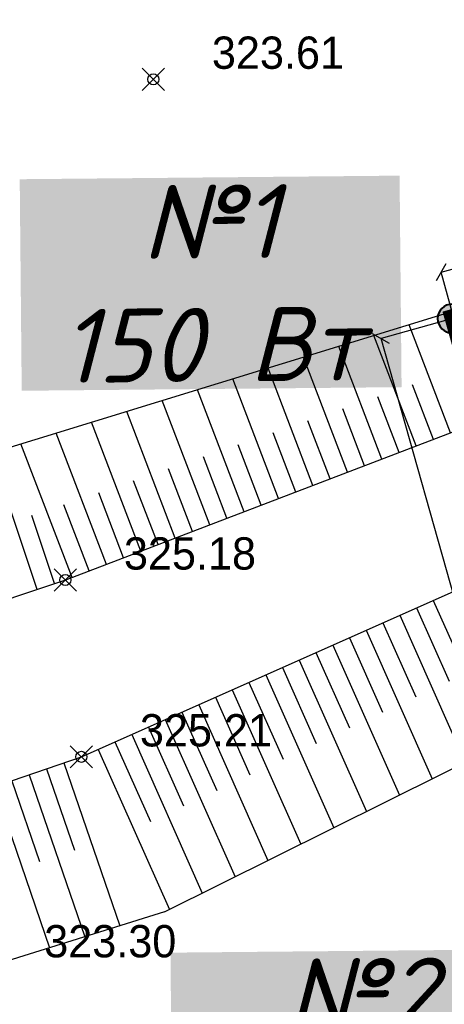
# Model space of a CAD drawing. Header units: metres. Extents: x 703615 to 712205, y 4306166 to 4311183.
# Tile 68 of 256: x 707484 to 707496, y 4306728 to 4306755. Entities that reach past the tile are written whole.
import ezdxf

# ---------------------------------------------------------------- set-up
doc = ezdxf.new("R2010")
doc.units = ezdxf.units.M
doc.header["$LTSCALE"] = 0.5
doc.header["$PDMODE"] = 35
doc.header["$PDSIZE"] = 0.3
doc.linetypes.add('JIS_09_08', pattern=[10.75, 8, -0.55, 0.55, -0.55, 0.55, -0.55])
for name, color, linetype in [('(004) Точки рельефа', 7, 'Continuous'), ('(035) Откосы', 7, 'Continuous'), ('e_rev1', 4, 'Continuous'), ('Road lighting', 4, 'Continuous')]:
    doc.layers.add(name, color=color, linetype=linetype)
doc.layers.add('Граница УЧАСТКА', color=7, linetype='Continuous', lineweight=140)
doc.styles.add('D-431', font='txt')
doc.styles.get("Standard").update_dxf_attribs({"font": 'times.ttf'})
doc.styles.add('X_ISO', font='isocpeui.ttf')
doc.dimstyles.new('300', dxfattribs={"dimscale": 0.5, "dimtxt": 1.25, "dimasz": 0.75, "dimexe": 0, "dimexo": 0, "dimgap": 0.5, "dimtad": 1, "dimdec": 1, "dimzin": 0, "dimdsep": 46, "dimtxsty": 'Standard', "dimblk": 'OBLIQUE', "dimcen": 0, "dimclrd": 256, "dimclre": 256, "dimclrt": 256, "dimadec": 1, "dimazin": 0, "dimtfac": 1, "dimtdec": 1, "dimtofl": 0, "dimtmove": 0, "dimatfit": 3, "dimfxl": 3, "dimtfill": 2, "dimtfillclr": 7, "dimtolj": 1, "dimtzin": 0, "dimlwd": 25, "dimlwe": -1, "dimarcsym": 0})

# ---------------------------------------------------------------- blocks, each defined once
blk = doc.blocks.new('_Oblique')
at = {"color": 0, "linetype": 'ByBlock', "lineweight": -2}
blk.add_line((-0.5, -0.5), (0.5, 0.5), dxfattribs=at)
blk = doc.blocks.new('*D195')
at = {"lineweight": 25, "transparency": 16777216}
blk.add_line((707495.481, 4306748.224), (707517.617, 4306754.471), dxfattribs=at)
at = {"transparency": 16777216}
for p, q in [((707517.966, 4306753.232), (707517.617, 4306754.471)), ((707495.83, 4306746.985), (707495.481, 4306748.224))]:
    blk.add_line(p, q, dxfattribs=at)
at = {"layer": 'Defpoints', "color": 0, "lineweight": 40, "transparency": 16777216}
for p in [(707517.617, 4306754.471), (707517.966, 4306753.232), (707495.83, 4306746.985)]:
    blk.add_point(p, dxfattribs=at)
at = {"lineweight": 25, "transparency": 16777216}
for p, xscale, yscale, zscale, rotation in [((707517.617, 4306754.471), 0.3750000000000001, 0.3750000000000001, 0.3750000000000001, 15.7600439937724), ((707495.481, 4306748.224), 0.375, 0.375, 0.375, 195.7600439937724)]:
    blk.add_blockref('_Oblique', p, dxfattribs=dict(at, xscale=xscale, yscale=yscale, zscale=zscale, rotation=rotation))
at = {"lineweight": 30, "transparency": 16777216, "insert": (707506.394, 4306751.895), "char_height": 0.625, "attachment_point": 5, "rotation": 15.76, "bg_fill": 1, "box_fill_scale": 1.1, "bg_fill_color": 7, "bg_fill_true_color": 16777215, "bg_fill_transparency": 0}
blk.add_mtext('\\A1;23.0', dxfattribs=at)
blk = doc.blocks.new('*D194')
at = {"transparency": 16777216}
for p, q in [((707495.83, 4306746.985), (707493.856, 4306746.428)), ((707505.88, 4306711.376), (707503.905, 4306710.819))]:
    blk.add_line(p, q, dxfattribs=at)
at = {"lineweight": 25, "transparency": 16777216}
blk.add_line((707503.905, 4306710.819), (707493.856, 4306746.428), dxfattribs=at)
at = {"layer": 'Defpoints', "color": 0, "lineweight": 40, "transparency": 16777216}
for p in [(707495.83, 4306746.985), (707493.856, 4306746.428), (707505.88, 4306711.376)]:
    blk.add_point(p, dxfattribs=at)
at = {"lineweight": 25, "transparency": 16777216, "xscale": 0.375, "yscale": 0.375, "zscale": 0.375}
for p, rotation in [((707493.856, 4306746.428), 105.7600439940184), ((707503.905, 4306710.819), 285.7600439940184)]:
    blk.add_blockref('_Oblique', p, dxfattribs=dict(at, rotation=rotation))
at = {"lineweight": 30, "transparency": 16777216, "insert": (707499.428, 4306728.778), "char_height": 0.625, "attachment_point": 5, "rotation": 285.76, "bg_fill": 1, "box_fill_scale": 1.1, "bg_fill_color": 7, "bg_fill_true_color": 16777215, "bg_fill_transparency": 0}
blk.add_mtext('\\A1;37.0', dxfattribs=at)
blk = doc.blocks.new('осв')
at = {"lineweight": 90}
h = blk.add_hatch(color=5, dxfattribs=at)
h.set_gradient(color2=(0, 0, 0), one_color=1)
h.paths.add_polyline_path([(0.129, 0.369, -1), (-0.129, -0.369, -1)])
at = {"color": 5, "lineweight": 40}
blk.add_line((0, 0), (0.389, 1.109), dxfattribs=at)
blk.add_circle((0, 0), 0.391, dxfattribs=at)
at = {"layer": 'e_rev1', "color": 5}
blk.add_circle((0.837, 2.38), 0.102, dxfattribs=at)
at = {"layer": 'Road lighting', "color": 5, "lineweight": 40}
blk.add_lwpolyline([(1.388, 2.077, 0.051099), (1.506, 2.568, 0.064948), (1.507, 2.967, 0.104203), (1.387, 3.315, 0.174706), (1.213, 3.456, 0.174706), (0.989, 3.454, 0.104203), (0.678, 3.258, 0.064948), (0.43, 2.946, 0.051099), (0.214, 2.489, 0.051099), (0.096, 1.997, 0.064948), (0.095, 1.598, 0.104203), (0.216, 1.25, 0.174706), (0.389, 1.109, 0.174706), (0.613, 1.111, 0.104203), (0.925, 1.307, 0.064948), (1.173, 1.619, 0.051099)], format="xyb", close=True, dxfattribs=at)

msp = doc.modelspace()

# ---------------------------------------------------------------- linework, layer by layer
at = {"layer": '(035) Откосы'}
for p, q in [((707495.742, 4306743.874, 325.137), (707494.621, 4306746.804, 325.137)), ((707494.809, 4306743.517, 325.137), (707493.665, 4306746.51, 325.137)), ((707493.876, 4306743.16, 325.137), (707492.708, 4306746.216, 325.137)), ((707492.944, 4306742.804, 325.137), (707491.751, 4306745.922, 325.137)), ((707492.011, 4306742.447, 325.137), (707490.795, 4306745.629, 325.137)), ((707491.078, 4306742.091, 325.137), (707489.838, 4306745.335, 325.137)), ((707490.145, 4306741.734, 325.137), (707488.881, 4306745.041, 325.137)), ((707495.275, 4306743.695, 325.137), (707494.709, 4306745.176, 325.137)), ((707489.213, 4306741.377, 325.137), (707487.924, 4306744.747, 325.137)), ((707494.343, 4306743.339, 325.137), (707493.765, 4306744.851, 325.137)), ((707493.41, 4306742.982, 325.137), (707492.82, 4306744.526, 325.137)), ((707488.28, 4306741.021, 325.137), (707486.968, 4306744.453, 325.137)), ((707492.477, 4306742.625, 325.137), (707491.875, 4306744.2, 325.137)), ((707487.347, 4306740.664, 325.137), (707486.011, 4306744.159, 325.137)), ((707486.415, 4306740.308, 325.137), (707485.054, 4306743.865, 325.137)), ((707491.545, 4306742.269, 325.137), (707490.93, 4306743.875, 325.137)), ((707485.482, 4306739.951, 325.137), (707484.098, 4306743.571, 325.137)), ((707490.612, 4306741.912, 325.137), (707489.986, 4306743.55, 325.137)), ((707484.538, 4306739.626, 325.137), (707483.3, 4306743.326, 325.137)), ((707489.679, 4306741.556, 325.137), (707489.041, 4306743.225, 325.137)), ((707488.746, 4306741.199, 325.137), (707488.096, 4306742.9, 325.137)), ((707487.814, 4306740.842, 325.137), (707487.151, 4306742.574, 325.137)), ((707486.881, 4306740.486, 325.137), (707486.207, 4306742.249, 325.137)), ((707485.948, 4306740.129, 325.137), (707485.262, 4306741.924, 325.137)), ((707485.011, 4306739.785, 325.137), (707484.394, 4306741.629, 325.137)), ((707495.271, 4306739.329, 325.211), (707497.026, 4306735.382, 325.211)), ((707494.363, 4306738.926, 325.211), (707496.136, 4306734.939, 325.211)), ((707494.817, 4306739.127, 325.211), (707495.699, 4306737.144, 325.211)), ((707493.909, 4306738.724, 325.211), (707494.8, 4306736.721, 325.211)), ((707493.455, 4306738.522, 325.211), (707495.245, 4306734.496, 325.211)), ((707492.547, 4306738.118, 325.211), (707494.354, 4306734.053, 325.211)), ((707493.001, 4306738.32, 325.211), (707493.9, 4306736.297, 325.211)), ((707492.093, 4306737.916, 325.211), (707493.001, 4306735.874, 325.211)), ((707491.639, 4306737.714, 325.211), (707493.464, 4306733.61, 325.211)), ((707490.731, 4306737.311, 325.211), (707492.573, 4306733.167, 325.211)), ((707491.185, 4306737.513, 325.211), (707492.102, 4306735.451, 325.211)), ((707490.277, 4306737.109, 325.211), (707491.202, 4306735.027, 325.211)), ((707489.823, 4306736.907, 325.211), (707491.682, 4306732.725, 325.211)), ((707488.915, 4306736.503, 325.211), (707490.792, 4306732.282, 325.211)), ((707489.369, 4306736.705, 325.211), (707490.303, 4306734.604, 325.211)), ((707488.461, 4306736.302, 325.211), (707489.403, 4306734.181, 325.211)), ((707488.007, 4306736.1, 325.211), (707489.901, 4306731.839, 325.211)), ((707487.099, 4306735.696, 325.211), (707489.01, 4306731.396, 325.211)), ((707487.553, 4306735.898, 325.211), (707488.504, 4306733.758, 325.211)), ((707486.645, 4306735.494, 325.211), (707487.605, 4306733.334, 325.211)), ((707486.191, 4306735.292, 325.211), (707488.12, 4306730.953, 325.211)), ((707485.265, 4306734.929, 325.707), (707486.779, 4306730.51, 325.707)), ((707484.321, 4306734.605, 325.707), (707485.827, 4306730.212, 325.707)), ((707484.793, 4306734.767, 325.707), (707485.548, 4306732.564, 325.707)), ((707483.849, 4306734.443, 325.707), (707484.6, 4306732.253, 325.707)), ((707483.377, 4306734.282, 325.707), (707484.875, 4306729.914, 325.707))]:
    msp.add_line(p, q, dxfattribs=at)
at = {"layer": '(035) Откосы', "flags": 128}
for points, elevation in [([(707469.677, 4306772.32), (707489.742, 4306778.211), (707510.588, 4306784.2), (707516.418, 4306764.975), (707519.312, 4306752.885), (707485.302, 4306739.882), (707459.691, 4306731.313), (707455.931, 4306730.446), (707452.552, 4306730.13)], 325.137), ([(707476.026, 4306741.092), (707458.367, 4306736.182), (707454.919, 4306740.379), (707452.341, 4306745.739), (707448.062, 4306757.244), (707449.358, 4306761.255), (707471.586, 4306768.327), (707492.288, 4306774.896), (707507.806, 4306778.066), (707511.963, 4306764.109), (707514.078, 4306752.907), (707501.228, 4306748.833), (707476.026, 4306741.092)], 323.11), ([(707485.736, 4306735.09), (707515.508, 4306748.326), (707518.925, 4306750.003), (707520.402, 4306745.421), (707522.222, 4306742.515), (707525.482, 4306730.478), (707529.415, 4306710.448)], 325.211), ([(707487.99, 4306730.889), (707516.649, 4306745.138), (707519.488, 4306740.293), (707523.308, 4306724.919), (707525.471, 4306712.489)], 323.303), ([(707529.424, 4306710.406), (707507.189, 4306702.706), (707489.662, 4306696.615), (707468.495, 4306689.94), (707465.989, 4306690.541), (707464.753, 4306693.043), (707456.23, 4306719.36), (707456.049, 4306722.929), (707457.675, 4306725.02), (707461.395, 4306726.745), (707485.736, 4306735.09)], 325.707), ([(707487.99, 4306730.889), (707464.16, 4306723.434), (707462.584, 4306721.957), (707462.058, 4306718.878), (707464.002, 4306708.074), (707467.38, 4306696.703), (707468.217, 4306695.19), (707471.071, 4306695.043), (707487.45, 4306701.279)], 323.303)]:
    msp.add_lwpolyline(points, dxfattribs=dict(at, elevation=elevation))
at = {"color": 0, "linetype": 'ByBlock', "lineweight": -2, "transparency": 16777216}
for p in [(707487.686, 4306753.455, 323.606), (707485.302, 4306739.882, 325.185), (707485.736, 4306735.09, 325.211)]:
    msp.add_point(p, dxfattribs=at)
at = {"layer": 'Граница УЧАСТКА', "linetype": 'JIS_09_08', "lineweight": 30, "ltscale": 1.5, "const_width": 0.5, "elevation": -321.744}
msp.add_lwpolyline([(707528.016, 4306717.623), (707517.966, 4306753.232), (707495.83, 4306746.985), (707505.88, 4306711.376)], close=True, dxfattribs=at)

# ---------------------------------------------------------------- block references
at = {"color": 0, "linetype": 'ByBlock', "lineweight": 50, "xscale": -1, "rotation": 211.5749549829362}
msp.add_blockref('осв', (707495.781, 4306746.971, 2.203), dxfattribs=at)

# ---------------------------------------------------------------- texts
at = {"layer": '(004) Точки рельефа', "style": 'D-431'}
for s, p in [('323.61', (707489.273, 4306753.74, 323.606)), ('325.18', (707486.889, 4306740.166, 325.185)), ('325.21', (707487.323, 4306735.372, 325.211)), ('323.30', (707484.729, 4306729.655, 323.303))]:
    msp.add_text(s, height=0.875, dxfattribs=at).set_placement(p)
at = {"color": 5, "linetype": 'ByBlock', "ltscale": 0.5, "char_height": 2, "width": 9.8939, "attachment_point": 5, "rotation": 0.542, "style": 'X_ISO', "bg_fill": 1, "box_fill_scale": 1.1, "bg_fill_color": 255, "bg_fill_transparency": 0}
for s, insert in [('{\\fISOCPEUR|b1|i1|c204|p34;№1\\P150 Вт}', (707489.239, 4306747.929, -325.805)), ('{\\fISOCPEUR|b1|i1|c204|p34;№2\\P150 Вт}', (707493.324, 4306726.964, -325.805))]:
    msp.add_mtext(s, dxfattribs=dict(at, insert=insert))

# ---------------------------------------------------------------- dimensions: what is measured, and where the dimension line sits
at = {"color": 4, "lineweight": 30}
for p1, p2, distance, picture, middle in [((707495.83, 4306746.985, 2.203), (707517.966, 4306753.232, 2.203), 1.287, '*D195', (707506.394, 4306751.895, 2.203)), ((707505.88, 4306711.376, 2.203), (707495.83, 4306746.985, 2.203), 2.052, '*D194', (707499.428, 4306728.778, 2.203))]:
    dim = msp.add_aligned_dim(p1=p1, p2=p2, distance=distance, dimstyle='300', dxfattribs=at)
    dim.commit()
    dim.dimension.update_dxf_attribs({"geometry": picture, "text_midpoint": middle})

doc.saveas('drawing.dxf')
